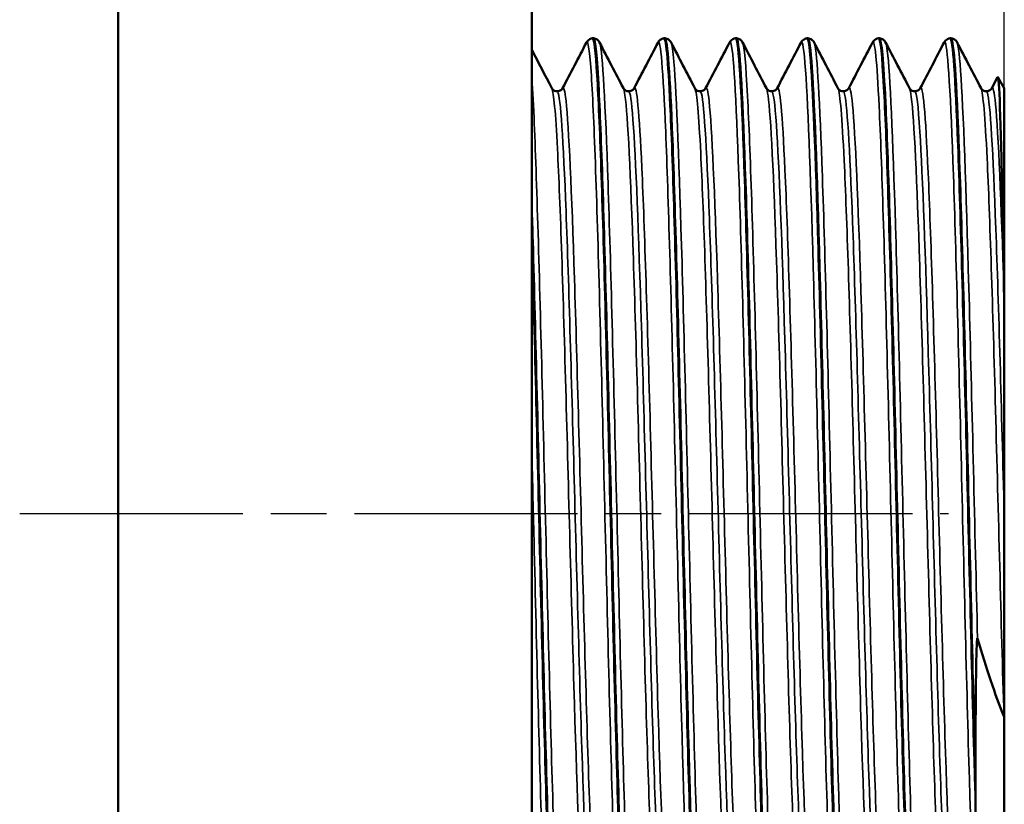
# Model space of a CAD drawing. Header units: millimetres. Extents: x -137 to 758, y -69 to 356.
# Tile 6 of 20: x 51 to 76, y 114 to 134. Entities that reach past the tile are written whole.
import ezdxf

# ---------------------------------------------------------------- set-up
doc = ezdxf.new("R2010")
doc.units = ezdxf.units.MM
doc.linetypes.add('CHAIN', pattern=[0.7087, 0.4724, -0.0591, 0.1181, -0.0591])
for name, color, linetype, lineweight in [('Видимые тонкие (ГОСТ)', 7, 'Continuous', 35), ('Видимый контур (ГОСТ)', 7, 'Continuous', 50), ('Осевая линия (ГОСТ)', 7, 'Continuous', 25), ('Размер (ГОСТ)', 7, 'Continuous', 25)]:
    doc.layers.add(name, color=color, linetype=linetype, lineweight=lineweight)
doc.styles.add('Обычный текст (ГОСТ)', font='GOST Common Italic.ttf')
doc.dimstyles.new('Обычный (ГОСТ)', dxfattribs={"dimtxt": 3.5, "dimasz": 3.5, "dimexe": 1, "dimexo": 0, "dimgap": 0.5, "dimtad": 1, "dimrnd": 1e-08, "dimtxsty": 'Обычный текст (ГОСТ)', "dimblk": 'Filled-1', "dimcen": 0.09, "dimdle": 15, "dimclrd": 256, "dimclre": 256, "dimclrt": 256, "dimazin": 2, "dimtfac": 0.714286, "dimtdec": 3, "dimtmove": 0, "dimatfit": 3, "dimfxl": 1, "dimtolj": 1, "dimlwd": 25, "dimlwe": 25, "dimarcsym": 0})

# ---------------------------------------------------------------- blocks, each defined once
blk = doc.blocks.new('Filled-1')
at = {"color": 0}
for p, q in [((0, 0), (-1, 0.1429)), ((-1, 0.1429), (-1, -0.1429)), ((-1, 0), (0, 0)), ((-1, -0.1429), (0, 0))]:
    blk.add_line(p, q, dxfattribs=at)
at = {"color": 0, "flags": 128}
blk.add_lwpolyline([(-1, -0.1429), (0, 0), (-1, 0.1429), (-1, -0.1429)], dxfattribs=at)
at = {"color": 0}
blk.add_solid([(-1, -0.1429), (0, 0), (-1, 0.1429), (-1, -0.1429)], dxfattribs=at)
blk = doc.blocks.new('*D10')
at = {"layer": 'Defpoints', "color": 0, "linetype": 'Continuous', "transparency": 16777216}
for p in [(63.818, 145.458), (63.818, 138.311), (75.818, 132.008)]:
    blk.add_point(p, dxfattribs=at)
at = {"layer": 'Размер (ГОСТ)', "linetype": 'Continuous', "lineweight": 25, "transparency": 16777216}
for p, q in [((63.818, 138.311), (63.818, 146.458)), ((75.818, 132.008), (75.818, 146.458)), ((72.318, 145.458), (67.318, 145.458))]:
    blk.add_line(p, q, dxfattribs=at)
at = {"layer": 'Размер (ГОСТ)', "linetype": 'Continuous', "lineweight": 25, "transparency": 16777216, "xscale": 3.5, "yscale": 3.5, "zscale": 3.5, "rotation": 180}
blk.add_blockref('Filled-1', (63.818, 145.458), dxfattribs=at)
at = {"layer": 'Размер (ГОСТ)', "linetype": 'Continuous', "lineweight": 25, "transparency": 16777216, "xscale": 3.5, "yscale": 3.5, "zscale": 3.5}
blk.add_blockref('Filled-1', (75.818, 145.458), dxfattribs=at)
at = {"layer": 'Размер (ГОСТ)', "linetype": 'Continuous', "lineweight": 25, "transparency": 16777216, "insert": (67.993, 149.458), "char_height": 3.5, "attachment_point": 1, "style": 'Обычный текст (ГОСТ)'}
blk.add_mtext('\\A1;12', dxfattribs=at)

msp = doc.modelspace()

# ---------------------------------------------------------------- linework, layer by layer
at = {"layer": 'Видимые тонкие (ГОСТ)'}
for points, knots in [([(67.933, 109.2587), (67.9027, 109.3156), (67.8724, 109.5652), (67.8422, 110.0075), (67.7729, 111.0188), (67.7037, 113.0286), (67.6345, 115.5554), (67.5654, 118.0811), (67.4962, 121.1016), (67.427, 123.8942), (67.3579, 126.6856), (67.2887, 129.2253), (67.2196, 130.9061), (67.1547, 132.4836), (67.0898, 133.29), (67.0249, 133.171)], [33.0330626, 33.0330626, 33.0330626, 33.0330626, 33.3472343, 33.3472343, 33.3472343, 34.065546, 34.065546, 34.065546, 34.7835143, 34.7835143, 34.7835143, 35.5011578, 35.5011578, 35.5011578, 36.1746553, 36.1746553, 36.1746553, 36.1746553]), ([(73.3813, 109.2587), (73.342, 109.3356), (73.3027, 109.7368), (73.2635, 110.4499), (73.1941, 111.709), (73.1248, 113.9294), (73.0555, 116.5777), (72.9862, 119.2252), (72.9169, 122.2772), (72.8476, 125.0008), (72.7783, 127.7237), (72.709, 130.0946), (72.6397, 131.5446), (72.5842, 132.7058), (72.5287, 133.2683), (72.4732, 133.1685)], [14.1835067, 14.1835067, 14.1835067, 14.1835067, 14.5909949, 14.5909949, 14.5909949, 15.3105985, 15.3105985, 15.3105985, 16.0299964, 16.0299964, 16.0299964, 16.7491932, 16.7491932, 16.7491932, 17.3250994, 17.3250994, 17.3250994, 17.3250994]), ([(66.1169, 109.2557), (66.066, 109.3591), (66.0151, 110.0137), (65.9643, 111.158), (65.895, 112.7163), (65.8258, 115.1687), (65.7565, 117.9275), (65.6873, 120.6835), (65.6182, 123.7213), (65.549, 126.314), (65.4768, 129.0173), (65.4047, 131.209), (65.3326, 132.3225), (65.2913, 132.9592), (65.2501, 133.2408), (65.2088, 133.164)], [39.3162479, 39.3162479, 39.3162479, 39.3162479, 39.8441064, 39.8441064, 39.8441064, 40.5628902, 40.5628902, 40.5628902, 41.2809572, 41.2809572, 41.2809572, 42.0296802, 42.0296802, 42.0296802, 42.4578406, 42.4578406, 42.4578406, 42.4578406]), ([(66.4478, 109.257), (66.4254, 109.2118), (66.403, 109.2732), (66.3805, 109.4457), (66.3111, 109.9792), (66.2417, 111.5699), (66.1723, 113.8349), (66.1029, 116.0971), (66.0336, 119.012), (65.9643, 121.8795), (65.895, 124.7438), (65.8258, 127.5358), (65.7565, 129.586), (65.6873, 131.6343), (65.6182, 132.9246), (65.549, 133.1482), (65.5459, 133.1581), (65.5429, 133.1659), (65.5398, 133.1716)], [32.9403831, 32.9403831, 32.9403831, 32.9403831, 33.1733358, 33.1733358, 33.1733358, 33.8937809, 33.8937809, 33.8937809, 34.6133571, 34.6133571, 34.6133571, 35.3321409, 35.3321409, 35.3321409, 36.0502079, 36.0502079, 36.0502079, 36.0819757, 36.0819757, 36.0819757, 36.0819757]), ([(68.2639, 109.2508), (68.2619, 109.2468), (68.2598, 109.2437), (68.2577, 109.2415), (68.1884, 109.1704), (68.1192, 110.1733), (68.0499, 112.0095), (67.9806, 113.8447), (67.9114, 116.4965), (67.8422, 119.3291), (67.7729, 122.1604), (67.7037, 125.1478), (67.6345, 127.5761), (67.5654, 130.0032), (67.4962, 131.8507), (67.427, 132.6766), (67.4033, 132.9596), (67.3796, 133.1218), (67.3559, 133.1652)], [26.6571978, 26.6571978, 26.6571978, 26.6571978, 26.6787562, 26.6787562, 26.6787562, 27.3978111, 27.3978111, 27.3978111, 28.116485, 28.116485, 28.116485, 28.8347967, 28.8347967, 28.8347967, 29.552765, 29.552765, 29.552765, 29.7987904, 29.7987904, 29.7987904, 29.7987904]), ([(69.7491, 109.2531), (69.7381, 109.2729), (69.7271, 109.3188), (69.7161, 109.3914), (69.6465, 109.8515), (69.5769, 111.3796), (69.5074, 113.6061), (69.4378, 115.831), (69.3683, 118.7335), (69.2987, 121.6125), (69.2293, 124.4895), (69.1598, 127.3176), (69.0903, 129.4144), (69.0208, 131.5099), (68.9514, 132.8568), (68.8819, 133.1304), (68.8683, 133.1842), (68.8547, 133.1964), (68.841, 133.1686)], [26.7498773, 26.7498773, 26.7498773, 26.7498773, 26.8638452, 26.8638452, 26.8638452, 27.5861047, 27.5861047, 27.5861047, 28.307848, 28.307848, 28.307848, 29.0290947, 29.0290947, 29.0290947, 29.7498645, 29.7498645, 29.7498645, 29.89147, 29.89147, 29.89147, 29.89147]), ([(70.08, 109.2557), (70.0284, 109.1627), (69.9767, 109.6392), (69.925, 110.6464), (69.8554, 112.004), (69.7858, 114.3133), (69.7161, 117.0152), (69.6465, 119.715), (69.5769, 122.7827), (69.5074, 125.4763), (69.4378, 128.1679), (69.3683, 130.4622), (69.2987, 131.8047), (69.2565, 132.6204), (69.2142, 133.0805), (69.172, 133.1643)], [20.3740125, 20.3740125, 20.3740125, 20.3740125, 20.9103002, 20.9103002, 20.9103002, 21.6330958, 21.6330958, 21.6330958, 22.3553553, 22.3553553, 22.3553553, 23.0770986, 23.0770986, 23.0770986, 23.5156051, 23.5156051, 23.5156051, 23.5156051]), ([(71.5652, 109.2533), (71.508, 109.3697), (71.4508, 110.1926), (71.3936, 111.6079), (71.3244, 113.3192), (71.2552, 115.8817), (71.186, 118.6824), (71.1169, 121.4825), (71.0477, 124.4964), (70.9786, 127.0036), (70.9094, 129.5102), (70.8403, 131.4886), (70.7712, 132.466), (70.7331, 133.0034), (70.6951, 133.2343), (70.6571, 133.162)], [20.466692, 20.466692, 20.466692, 20.466692, 21.0604177, 21.0604177, 21.0604177, 21.7783396, 21.7783396, 21.7783396, 22.4960981, 22.4960981, 22.4960981, 23.2136979, 23.2136979, 23.2136979, 23.6082847, 23.6082847, 23.6082847, 23.6082847]), ([(71.8961, 109.2585), (71.867, 109.2012), (71.8379, 109.3226), (71.8087, 109.6285), (71.7395, 110.3548), (71.6703, 112.1145), (71.6011, 114.4863), (71.5319, 116.8576), (71.4627, 119.8201), (71.3936, 122.6649), (71.3244, 125.509), (71.2552, 128.2109), (71.186, 130.1242), (71.1201, 131.9493), (71.0541, 133.0418), (70.9881, 133.1716)], [14.0908272, 14.0908272, 14.0908272, 14.0908272, 14.3933157, 14.3933157, 14.3933157, 15.1115784, 15.1115784, 15.1115784, 15.8296684, 15.8296684, 15.8296684, 16.5475903, 16.5475903, 16.5475903, 17.2324198, 17.2324198, 17.2324198, 17.2324198]), ([(73.7122, 109.253), (73.7014, 109.2309), (73.6905, 109.2344), (73.6797, 109.2643), (73.6103, 109.455), (73.5409, 110.7195), (73.4715, 112.7537), (73.4022, 114.7873), (73.3328, 117.5722), (73.2635, 120.4391), (73.1941, 123.3052), (73.1248, 126.2281), (73.0555, 128.5057), (72.9862, 130.7826), (72.9169, 132.3946), (72.8476, 132.9547), (72.8331, 133.0715), (72.8186, 133.1423), (72.8042, 133.1683)], [7.8076419, 7.8076419, 7.8076419, 7.8076419, 7.9204019, 7.9204019, 7.9204019, 8.6404314, 8.6404314, 8.6404314, 9.3602456, 9.3602456, 9.3602456, 10.0798492, 10.0798492, 10.0798492, 10.799247, 10.799247, 10.799247, 10.9492345, 10.9492345, 10.9492345, 10.9492345]), ([(75.1383, 109.6116), (75.0688, 110.3257), (74.9993, 112.085), (74.9298, 114.4644), (74.8602, 116.8431), (74.7907, 119.8206), (74.7212, 122.6782), (74.6517, 125.5349), (74.5823, 128.2466), (74.5128, 130.1591), (74.4433, 132.0711), (74.3739, 133.1677), (74.3044, 133.1845), (74.2994, 133.1857), (74.2943, 133.1813), (74.2893, 133.1713)], [8.1045097, 8.1045097, 8.1045097, 8.1045097, 8.826182, 8.826182, 8.826182, 9.547605, 9.547605, 9.547605, 10.2687835, 10.2687835, 10.2687835, 10.9897226, 10.9897226, 10.9897226, 11.0419141, 11.0419141, 11.0419141, 11.0419141]), ([(75.1383, 118.0426), (75.0688, 120.8202), (74.9993, 123.8719), (74.9298, 126.4607), (74.8602, 129.0485), (74.7907, 131.1508), (74.7212, 132.2602), (74.6876, 132.7972), (74.6539, 133.0993), (74.6203, 133.1635)], [2.8737604, 2.8737604, 2.8737604, 2.8737604, 3.5954327, 3.5954327, 3.5954327, 4.3168556, 4.3168556, 4.3168556, 4.6660492, 4.6660492, 4.6660492, 4.6660492]), ([(64.6317, 109.2578), (64.5879, 109.177), (64.544, 109.5025), (64.5002, 110.2249), (64.4307, 111.3693), (64.3612, 113.5002), (64.2917, 116.1036), (64.2225, 118.6952), (64.1534, 121.7322), (64.0842, 124.4882), (64.015, 127.2472), (63.9457, 129.7006), (63.8765, 131.2603), (63.8569, 131.7015), (63.8373, 132.0733), (63.8177, 132.3679)], [39.2235684, 39.2235684, 39.2235684, 39.2235684, 39.6787947, 39.6787947, 39.6787947, 40.3999921, 40.3999921, 40.3999921, 41.1179209, 41.1179209, 41.1179209, 41.8366523, 41.8366523, 41.8366523, 42.039992, 42.039992, 42.039992, 42.039992]), ([(65.2379, 110.4219), (65.1975, 110.346), (65.157, 110.5805), (65.1166, 111.1259), (65.0453, 112.0858), (64.9741, 113.9992), (64.9029, 116.3829), (64.8318, 118.7608), (64.7608, 121.5838), (64.6897, 124.1419), (64.6171, 126.7585), (64.5444, 129.071), (64.4717, 130.4733), (64.4245, 131.3856), (64.3772, 131.9072), (64.3299, 132.0022)], [39.2185974, 39.2185974, 39.2185974, 39.2185974, 39.6385341, 39.6385341, 39.6385341, 40.3777552, 40.3777552, 40.3777552, 41.1152043, 41.1152043, 41.1152043, 41.869475, 41.869475, 41.869475, 42.3601901, 42.3601901, 42.3601901, 42.3601901]), ([(65.5107, 110.4165), (65.4507, 110.5384), (65.3908, 111.3617), (65.3308, 112.7601), (65.2594, 114.4264), (65.188, 116.8921), (65.1166, 119.5314), (65.0453, 122.1631), (64.9741, 124.9416), (64.9029, 127.1653), (64.8318, 129.3837), (64.7608, 131.0286), (64.6897, 131.6865), (64.6607, 131.9554), (64.6317, 132.058), (64.6026, 132.0005)], [39.3212189, 39.3212189, 39.3212189, 39.3212189, 39.9433637, 39.9433637, 39.9433637, 40.684693, 40.684693, 40.684693, 41.4239142, 41.4239142, 41.4239142, 42.1613632, 42.1613632, 42.1613632, 42.4628116, 42.4628116, 42.4628116, 42.4628116]), ([(67.054, 110.4141), (67.0503, 110.4068), (67.0466, 110.4022), (67.0429, 110.4004), (66.9713, 110.3667), (66.8998, 111.3693), (66.8283, 113.1532), (66.7569, 114.9343), (66.6854, 117.4765), (66.614, 120.1346), (66.5427, 122.7888), (66.4714, 125.5326), (66.4001, 127.6715), (66.3289, 129.8075), (66.2577, 131.3195), (66.1864, 131.8259), (66.173, 131.9217), (66.1595, 131.9814), (66.146, 132.0056)], [32.9354121, 32.9354121, 32.9354121, 32.9354121, 32.9741006, 32.9741006, 32.9741006, 33.7165224, 33.7165224, 33.7165224, 34.4577684, 34.4577684, 34.4577684, 35.1979248, 35.1979248, 35.1979248, 35.9370766, 35.9370766, 35.9370766, 36.0770048, 36.0770048, 36.0770048, 36.0770048]), ([(67.3268, 110.4201), (67.3038, 110.462), (67.2808, 110.6046), (67.2579, 110.85), (67.1862, 111.6157), (67.1145, 113.3749), (67.0429, 115.678), (66.9713, 117.9767), (66.8998, 120.7944), (66.8283, 123.4139), (66.7569, 126.0292), (66.6854, 128.4213), (66.614, 129.983), (66.5489, 131.4066), (66.4838, 132.1276), (66.4187, 132.0079)], [33.0380336, 33.0380336, 33.0380336, 33.0380336, 33.2763804, 33.2763804, 33.2763804, 34.0202595, 34.0202595, 34.0202595, 34.7626813, 34.7626813, 34.7626813, 35.5039273, 35.5039273, 35.5039273, 36.1796262, 36.1796262, 36.1796262, 36.1796262]), ([(68.8701, 110.4219), (68.83, 110.3465), (68.7899, 110.5761), (68.7498, 111.1114), (68.6787, 112.0613), (68.6075, 113.9646), (68.5363, 116.3412), (68.4652, 118.7164), (68.3941, 121.5415), (68.323, 124.1048), (68.2519, 126.6666), (68.1808, 128.9424), (68.1097, 130.3594), (68.0605, 131.3405), (68.0113, 131.9035), (67.9621, 132.0028)], [26.6522268, 26.6522268, 26.6522268, 26.6522268, 27.0684325, 27.0684325, 27.0684325, 27.8070728, 27.8070728, 27.8070728, 28.5452649, 28.5452649, 28.5452649, 29.2830295, 29.2830295, 29.2830295, 29.7938195, 29.7938195, 29.7938195, 29.7938195]), ([(69.1429, 110.4162), (69.0831, 110.5375), (69.0233, 111.3575), (68.9635, 112.7499), (68.8923, 114.4081), (68.8211, 116.8618), (68.7498, 119.4915), (68.6787, 122.1196), (68.6075, 124.8981), (68.5363, 127.1264), (68.4652, 129.3533), (68.3941, 131.0091), (68.323, 131.6769), (68.2936, 131.9528), (68.2642, 132.0589), (68.2348, 132.001)], [26.7548483, 26.7548483, 26.7548483, 26.7548483, 27.3754824, 27.3754824, 27.3754824, 28.1145915, 28.1145915, 28.1145915, 28.8532317, 28.8532317, 28.8532317, 29.5914238, 29.5914238, 29.5914238, 29.8964409, 29.8964409, 29.8964409, 29.8964409]), ([(70.6862, 110.414), (70.6835, 110.4087), (70.6809, 110.4049), (70.6782, 110.4025), (70.6065, 110.34), (70.5349, 111.3174), (70.4632, 113.0852), (70.3916, 114.8514), (70.32, 117.389), (70.2485, 120.0512), (70.1769, 122.7112), (70.1054, 125.4692), (70.0339, 127.6233), (69.9624, 129.7757), (69.891, 131.304), (69.8195, 131.8198), (69.8057, 131.9191), (69.792, 131.9807), (69.7782, 132.0055)], [20.3690415, 20.3690415, 20.3690415, 20.3690415, 20.3970327, 20.3970327, 20.3970327, 21.1406577, 21.1406577, 21.1406577, 21.8836423, 21.8836423, 21.8836423, 22.6260086, 22.6260086, 22.6260086, 23.3677784, 23.3677784, 23.3677784, 23.5106342, 23.5106342, 23.5106342, 23.5106342]), ([(70.959, 110.4191), (70.9391, 110.455), (70.9193, 110.5665), (70.8995, 110.7552), (70.8257, 111.457), (70.7519, 113.2236), (70.6782, 115.579), (70.6065, 117.8666), (70.5349, 120.6845), (70.4632, 123.3133), (70.3916, 125.9398), (70.32, 128.3516), (70.2485, 129.9337), (70.1826, 131.3891), (70.1168, 132.1294), (70.0509, 132.008)], [20.471663, 20.471663, 20.471663, 20.471663, 20.6775382, 20.6775382, 20.6775382, 21.4431916, 21.4431916, 21.4431916, 22.1868166, 22.1868166, 22.1868166, 22.9298013, 22.9298013, 22.9298013, 23.6132556, 23.6132556, 23.6132556, 23.6132556]), ([(72.5023, 110.422), (72.465, 110.3509), (72.4276, 110.5447), (72.3902, 111.0067), (72.3191, 111.8846), (72.2481, 113.7227), (72.1771, 116.0589), (72.106, 118.3944), (72.035, 121.2054), (71.964, 123.7856), (71.893, 126.3651), (71.822, 128.6893), (71.751, 130.1745), (71.6988, 131.267), (71.6465, 131.8979), (71.5943, 132.0039)], [14.0858562, 14.0858562, 14.0858562, 14.0858562, 14.4738802, 14.4738802, 14.4738802, 15.2112271, 15.2112271, 15.2112271, 15.9483784, 15.9483784, 15.9483784, 16.6853393, 16.6853393, 16.6853393, 17.2274489, 17.2274489, 17.2274489, 17.2274489]), ([(72.7751, 110.417), (72.7178, 110.5334), (72.6606, 111.2862), (72.6034, 112.5738), (72.5323, 114.1725), (72.4613, 116.5802), (72.3902, 119.1914), (72.3191, 121.802), (72.2481, 124.5908), (72.1771, 126.8571), (72.106, 129.1227), (72.035, 130.8443), (71.964, 131.5892), (71.9317, 131.9283), (71.8993, 132.0635), (71.867, 132.0007)], [14.1884777, 14.1884777, 14.1884777, 14.1884777, 14.7824916, 14.7824916, 14.7824916, 15.5200391, 15.5200391, 15.5200391, 16.257386, 16.257386, 16.257386, 16.9945373, 16.9945373, 16.9945373, 17.3300703, 17.3300703, 17.3300703, 17.3300703]), ([(74.3184, 110.4139), (74.316, 110.4092), (74.3135, 110.4056), (74.3111, 110.4032), (74.2399, 110.3343), (74.1686, 111.2928), (74.0974, 113.0366), (74.0262, 114.7798), (73.955, 117.2909), (73.8838, 119.936), (73.8126, 122.5802), (73.7414, 125.3326), (73.6702, 127.4988), (73.599, 129.6643), (73.5279, 131.223), (73.4567, 131.782), (73.4413, 131.9032), (73.4258, 131.9771), (73.4104, 132.0049)], [7.8026709, 7.8026709, 7.8026709, 7.8026709, 7.8281139, 7.8281139, 7.8281139, 8.5674516, 8.5674516, 8.5674516, 9.3065474, 9.3065474, 9.3065474, 10.0454065, 10.0454065, 10.0454065, 10.784034, 10.784034, 10.784034, 10.9442636, 10.9442636, 10.9442636, 10.9442636]), ([(74.5912, 110.4199), (74.5691, 110.4601), (74.547, 110.5937), (74.5249, 110.8228), (74.4536, 111.5612), (74.3823, 113.2839), (74.3111, 115.5555), (74.2399, 117.8263), (74.1686, 120.6236), (74.0974, 123.2408), (74.0262, 125.857), (73.955, 128.2679), (73.8838, 129.8647), (73.8169, 131.3645), (73.75, 132.1326), (73.6831, 132.0083)], [7.9052924, 7.9052924, 7.9052924, 7.9052924, 8.134688, 8.134688, 8.134688, 8.8742729, 8.8742729, 8.8742729, 9.6136106, 9.6136106, 9.6136106, 10.3527063, 10.3527063, 10.3527063, 11.046885, 11.046885, 11.046885, 11.046885]), ([(75.8091, 116.0653), (75.7377, 118.4145), (75.6662, 121.2437), (75.5948, 123.835), (75.5235, 126.4253), (75.4521, 128.7525), (75.3807, 130.2264), (75.3293, 131.2877), (75.2779, 131.8992), (75.2265, 132.0034)], [2.6455338, 2.6455338, 2.6455338, 2.6455338, 3.3867126, 3.3867126, 3.3867126, 4.1276125, 4.1276125, 4.1276125, 4.6610782, 4.6610782, 4.6610782, 4.6610782]), ([(75.8091, 126.8633), (75.7377, 129.1404), (75.6662, 130.8664), (75.5948, 131.6033), (75.563, 131.9323), (75.5311, 132.0627), (75.4992, 132.0005)], [3.6916927, 3.6916927, 3.6916927, 3.6916927, 4.4328716, 4.4328716, 4.4328716, 4.7636997, 4.7636997, 4.7636997, 4.7636997]), ([(65.3743, 110.4962), (65.3559, 110.4941), (65.3375, 110.5568), (65.3191, 110.6866), (65.2475, 111.1909), (65.1759, 112.7025), (65.1044, 114.8364), (65.033, 116.9643), (64.9616, 119.6899), (64.8903, 122.3223), (64.8191, 124.9485), (64.7479, 127.4565), (64.6767, 129.2135), (64.6065, 130.9446), (64.5364, 131.9293), (64.4663, 131.9312)], [39.2699082, 39.2699082, 39.2699082, 39.2699082, 39.4610602, 39.4610602, 39.4610602, 40.2038456, 40.2038456, 40.2038456, 40.9445331, 40.9445331, 40.9445331, 41.6834601, 41.6834601, 41.6834601, 42.4115008, 42.4115008, 42.4115008, 42.4115008]), ([(67.1904, 110.4966), (67.1381, 110.5025), (67.0857, 111.031), (67.0334, 112.0342), (66.9617, 113.4082), (66.8901, 115.6588), (66.8184, 118.2109), (66.7468, 120.759), (66.6752, 123.5824), (66.6037, 125.9617), (66.5322, 128.3376), (66.4608, 130.2473), (66.3893, 131.2057), (66.3537, 131.6839), (66.318, 131.9229), (66.2824, 131.9229)], [32.9867229, 32.9867229, 32.9867229, 32.9867229, 33.5298918, 33.5298918, 33.5298918, 34.2738433, 34.2738433, 34.2738433, 35.0166179, 35.0166179, 35.0166179, 35.7583024, 35.7583024, 35.7583024, 36.1283155, 36.1283155, 36.1283155, 36.1283155]), ([(69.0065, 110.4954), (68.9903, 110.4935), (68.9742, 110.5417), (68.958, 110.6418), (68.8867, 111.0837), (68.8153, 112.5317), (68.7439, 114.6187), (68.6726, 116.7044), (68.6013, 119.4079), (68.53, 122.0449), (68.4587, 124.6802), (68.3874, 127.2235), (68.3162, 129.0315), (68.2449, 130.8385), (68.1737, 131.8935), (68.1025, 131.9302), (68.1011, 131.9309), (68.0998, 131.9312), (68.0985, 131.9312)], [26.7035376, 26.7035376, 26.7035376, 26.7035376, 26.8712981, 26.8712981, 26.8712981, 27.6119712, 27.6119712, 27.6119712, 28.3521741, 28.3521741, 28.3521741, 29.0919275, 29.0919275, 29.0919275, 29.8312523, 29.8312523, 29.8312523, 29.8451302, 29.8451302, 29.8451302, 29.8451302]), ([(70.8226, 110.4989), (70.7738, 110.5037), (70.7251, 110.9584), (70.6763, 111.835), (70.6045, 113.1258), (70.5327, 115.316), (70.4609, 117.8441), (70.3892, 120.37), (70.3175, 123.208), (70.2457, 125.6318), (70.174, 128.0536), (70.1024, 130.0378), (70.0307, 131.0774), (69.992, 131.6389), (69.9533, 131.9219), (69.9146, 131.9229)], [20.4203522, 20.4203522, 20.4203522, 20.4203522, 20.9264268, 20.9264268, 20.9264268, 21.6716322, 21.6716322, 21.6716322, 22.4161948, 22.4161948, 22.4161948, 23.1601366, 23.1601366, 23.1601366, 23.5619449, 23.5619449, 23.5619449, 23.5619449]), ([(72.6387, 110.4936), (72.6275, 110.4924), (72.6163, 110.5155), (72.6051, 110.5636), (72.5339, 110.8698), (72.4627, 112.1857), (72.3915, 114.1792), (72.3203, 116.1721), (72.2491, 118.8228), (72.1779, 121.4625), (72.1067, 124.1014), (72.0356, 126.7038), (71.9644, 128.6132), (71.8932, 130.5222), (71.8221, 131.72), (71.7509, 131.9049), (71.7442, 131.9224), (71.7374, 131.9308), (71.7307, 131.9303)], [14.1371669, 14.1371669, 14.1371669, 14.1371669, 14.2533562, 14.2533562, 14.2533562, 14.9924784, 14.9924784, 14.9924784, 15.7313991, 15.7313991, 15.7313991, 16.4701233, 16.4701233, 16.4701233, 17.2086563, 17.2086563, 17.2086563, 17.2787596, 17.2787596, 17.2787596, 17.2787596]), ([(74.4548, 110.4983), (74.4087, 110.5021), (74.3626, 110.9081), (74.3165, 111.6954), (74.2451, 112.9145), (74.1737, 115.036), (74.1023, 117.5218), (74.031, 120.0068), (73.9596, 122.8316), (73.8882, 125.2802), (73.8169, 127.728), (73.7456, 129.776), (73.6742, 130.9054), (73.6317, 131.5782), (73.5892, 131.9211), (73.5468, 131.9235)], [7.8539816, 7.8539816, 7.8539816, 7.8539816, 8.3325038, 8.3325038, 8.3325038, 9.0734246, 9.0734246, 9.0734246, 9.8141022, 9.8141022, 9.8141022, 10.554542, 10.554542, 10.554542, 10.9955743, 10.9955743, 10.9955743, 10.9955743]), ([(75.8177, 121.1814), (75.7461, 123.8356), (75.6746, 126.4795), (75.603, 128.4395), (75.5315, 130.3988), (75.4599, 131.6554), (75.3884, 131.8894), (75.3799, 131.9173), (75.3714, 131.9306), (75.3629, 131.9298)], [3.1388071, 3.1388071, 3.1388071, 3.1388071, 3.8815781, 3.8815781, 3.8815781, 4.6240687, 4.6240687, 4.6240687, 4.712389, 4.712389, 4.712389, 4.712389]), ([(64.3008, 109.2509), (64.2977, 109.2566), (64.2947, 109.2642), (64.2917, 109.2739), (64.2225, 109.4962), (64.1534, 110.7848), (64.0842, 112.8314), (64.015, 114.8803), (63.9457, 117.6713), (63.8765, 120.5353), (63.8569, 121.3455), (63.8373, 122.1605), (63.8177, 122.9633)], [45.5994332, 45.5994332, 45.5994332, 45.5994332, 45.6307415, 45.6307415, 45.6307415, 46.3486702, 46.3486702, 46.3486702, 47.0674017, 47.0674017, 47.0674017, 47.2707413, 47.2707413, 47.2707413, 47.2707413])]:
    msp.add_open_spline(points, degree=3, knots=knots, dxfattribs=at)
at = {"layer": 'Видимый контур (ГОСТ)'}
for p, q in [((53.3177, 104.1113), (53.3177, 138.3113)), ((63.8177, 104.1113), (63.8177, 138.3113)), ((65.3658, 133.2763), (65.3828, 133.2763)), ((67.1819, 133.2763), (67.1989, 133.2763)), ((68.998, 133.2763), (69.015, 133.2763)), ((70.8141, 133.2763), (70.8311, 133.2763)), ((72.6302, 133.2763), (72.6472, 133.2763)), ((74.4463, 133.2763), (74.4633, 133.2763)), ((75.4992, 132.0087), (75.6463, 132.291)), ((75.8177, 132.008), (75.6539, 132.2917)), ((75.8177, 126.2925), (75.8177, 132.008)), ((75.8177, 126.2925), (75.8177, 121.1814)), ((75.8177, 121.1814), (75.8177, 116.0771)), ((75.8177, 110.4145), (75.8177, 116.0771)), ((75.0855, 114.5817), (75.0855, 114.0012))]:
    msp.add_line(p, q, dxfattribs=at)
for points, knots in [([(65.2088, 133.1718), (65.2164, 133.1865), (65.2263, 133.2041), (65.2591, 133.2359), (65.274, 133.2477), (65.3136, 133.2676), (65.3391, 133.2751), (65.3655, 133.2763)], [0, 0, 0, 0, 0.028181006, 0.028181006, 0.042840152, 0.042840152, 0.058022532, 0.058022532, 0.058022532, 0.058022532]), ([(65.3655, 133.2682), (65.4041, 133.2685), (65.4426, 132.9534), (65.4812, 132.3279), (65.5504, 131.205), (65.6196, 129.0918), (65.6888, 126.4944), (65.758, 123.8978), (65.8272, 120.8396), (65.8964, 118.0521), (65.9656, 115.2654), (66.0348, 112.7732), (66.1039, 111.1718), (66.1606, 109.8606), (66.2172, 109.1558), (66.2739, 109.1491)], [-42.4125677, -42.4125677, -42.4125677, -42.4125677, -42.0123502, -42.0123502, -42.0123502, -41.2939564, -41.2939564, -41.2939564, -40.5757711, -40.5757711, -40.5757711, -39.8577897, -39.8577897, -39.8577897, -39.2699082, -39.2699082, -39.2699082, -39.2699082]), ([(66.2912, 109.1516), (66.2411, 109.155), (66.1911, 109.6963), (66.141, 110.7314), (66.0718, 112.1623), (66.0026, 114.5244), (65.9335, 117.2524), (65.8643, 119.9774), (65.7952, 123.044), (65.7261, 125.7198), (65.6571, 128.393), (65.588, 130.6531), (65.519, 131.9614), (65.4736, 132.8217), (65.4282, 133.2646), (65.3828, 133.2686)], [32.985656, 32.985656, 32.985656, 32.985656, 33.5051132, 33.5051132, 33.5051132, 34.2231964, 34.2231964, 34.2231964, 34.9405014, 34.9405014, 34.9405014, 35.6571034, 35.6571034, 35.6571034, 36.1283155, 36.1283155, 36.1283155, 36.1283155]), ([(65.3831, 133.2763), (65.4196, 133.2746), (65.4536, 133.2606), (65.4975, 133.2304), (65.5109, 133.2153), (65.5292, 133.191), (65.535, 133.181), (65.5398, 133.1718)], [0, 0, 0, 0, 0.020980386, 0.020980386, 0.040460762, 0.040460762, 0.057993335, 0.057993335, 0.057993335, 0.057993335]), ([(67.0249, 133.1718), (67.0325, 133.1865), (67.0424, 133.2041), (67.0752, 133.2359), (67.0901, 133.2477), (67.1297, 133.2676), (67.1552, 133.2751), (67.1816, 133.2763)], [0, 0, 0, 0, 0.028181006, 0.028181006, 0.042840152, 0.042840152, 0.058022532, 0.058022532, 0.058022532, 0.058022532]), ([(67.1816, 133.273), (67.2371, 133.2689), (67.2925, 132.5975), (67.3479, 131.3401), (67.417, 129.7741), (67.486, 127.3124), (67.5551, 124.5422), (67.6241, 121.7726), (67.6932, 118.7182), (67.7622, 116.1072), (67.8312, 113.4968), (67.9002, 111.3517), (67.9693, 110.1832), (68.0095, 109.502), (68.0497, 109.1561), (68.09, 109.154)], [-36.1293824, -36.1293824, -36.1293824, -36.1293824, -35.5539189, -35.5539189, -35.5539189, -34.837233, -34.837233, -34.837233, -34.1207134, -34.1207134, -34.1207134, -33.4043556, -33.4043556, -33.4043556, -32.9867229, -32.9867229, -32.9867229, -32.9867229]), ([(68.1073, 109.1544), (68.0758, 109.1521), (68.0444, 109.3592), (68.013, 109.7781), (67.9439, 110.6993), (67.8748, 112.6367), (67.8057, 115.1277), (67.7366, 117.6174), (67.6675, 120.6387), (67.5985, 123.4707), (67.5294, 126.3014), (67.4604, 128.9188), (67.3914, 130.699), (67.3272, 132.3532), (67.263, 133.2713), (67.1989, 133.2757)], [26.7024707, 26.7024707, 26.7024707, 26.7024707, 27.0285959, 27.0285959, 27.0285959, 27.7458366, 27.7458366, 27.7458366, 28.4627197, 28.4627197, 28.4627197, 29.1792641, 29.1792641, 29.1792641, 29.8451302, 29.8451302, 29.8451302, 29.8451302]), ([(67.1992, 133.2763), (67.2357, 133.2746), (67.2697, 133.2606), (67.3136, 133.2304), (67.327, 133.2153), (67.3453, 133.191), (67.3511, 133.181), (67.3559, 133.1718)], [0, 0, 0, 0, 0.020980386, 0.020980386, 0.040460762, 0.040460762, 0.057993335, 0.057993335, 0.057993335, 0.057993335]), ([(68.841, 133.1718), (68.8486, 133.1865), (68.8585, 133.2041), (68.8913, 133.2359), (68.9062, 133.2477), (68.9458, 133.2676), (68.9713, 133.2751), (68.9977, 133.2763)], [0, 0, 0, 0, 0.028181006, 0.028181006, 0.042840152, 0.042840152, 0.058022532, 0.058022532, 0.058022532, 0.058022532]), ([(68.9977, 133.2752), (69.0047, 133.2761), (69.0118, 133.2662), (69.0188, 133.2451), (69.0883, 133.0366), (69.1578, 131.7426), (69.2273, 129.6754), (69.2967, 127.6096), (69.3662, 124.79), (69.4356, 121.8959), (69.505, 119.0039), (69.5744, 116.0629), (69.6438, 113.7807), (69.7132, 111.5001), (69.7825, 109.8974), (69.8519, 109.3578), (69.8699, 109.2172), (69.888, 109.1491), (69.9061, 109.1512)], [-29.8461971, -29.8461971, -29.8461971, -29.8461971, -29.7732071, -29.7732071, -29.7732071, -29.0518927, -29.0518927, -29.0518927, -28.3311085, -28.3311085, -28.3311085, -27.6108348, -27.6108348, -27.6108348, -26.891052, -26.891052, -26.891052, -26.7035376, -26.7035376, -26.7035376, -26.7035376]), ([(69.9234, 109.1494), (69.9104, 109.1472), (69.8974, 109.1818), (69.8844, 109.2542), (69.8149, 109.6414), (69.7454, 111.1064), (69.6759, 113.2956), (69.6064, 115.4833), (69.537, 118.3749), (69.4675, 121.2736), (69.3981, 124.1703), (69.3287, 127.0486), (69.2593, 129.216), (69.19, 131.3818), (69.1206, 132.8187), (69.0513, 133.1813), (69.0392, 133.2445), (69.0271, 133.275), (69.015, 133.2736)], [20.4192854, 20.4192854, 20.4192854, 20.4192854, 20.5542157, 20.5542157, 20.5542157, 21.2755301, 21.2755301, 21.2755301, 21.9963143, 21.9963143, 21.9963143, 22.716588, 22.716588, 22.716588, 23.4363707, 23.4363707, 23.4363707, 23.5619449, 23.5619449, 23.5619449, 23.5619449]), ([(69.0153, 133.2763), (69.0518, 133.2746), (69.0858, 133.2606), (69.1297, 133.2304), (69.1431, 133.2153), (69.1614, 133.191), (69.1672, 133.181), (69.172, 133.1718)], [0, 0, 0, 0, 0.020980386, 0.020980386, 0.040460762, 0.040460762, 0.057993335, 0.057993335, 0.057993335, 0.057993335]), ([(70.6571, 133.1718), (70.6647, 133.1865), (70.6746, 133.2041), (70.7074, 133.2359), (70.7223, 133.2477), (70.7619, 133.2676), (70.7874, 133.2751), (70.8138, 133.2763)], [0, 0, 0, 0, 0.028181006, 0.028181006, 0.042840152, 0.042840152, 0.058022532, 0.058022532, 0.058022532, 0.058022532]), ([(70.8138, 133.2691), (70.8393, 133.2722), (70.8647, 133.1374), (70.8902, 132.861), (70.9593, 132.1108), (71.0284, 130.3243), (71.0975, 127.9282), (71.1665, 125.5332), (71.2356, 122.5498), (71.3047, 119.6898), (71.3737, 116.8311), (71.4428, 114.1201), (71.5118, 112.2031), (71.5808, 110.287), (71.6498, 109.1804), (71.7188, 109.1471), (71.7199, 109.1465), (71.721, 109.1463), (71.7222, 109.1463)], [-23.5630118, -23.5630118, -23.5630118, -23.5630118, -23.2988269, -23.2988269, -23.2988269, -22.5815862, -22.5815862, -22.5815862, -21.864703, -21.864703, -21.864703, -21.1481587, -21.1481587, -21.1481587, -20.4319347, -20.4319347, -20.4319347, -20.4203522, -20.4203522, -20.4203522, -20.4203522]), ([(71.7395, 109.1475), (71.678, 109.1506), (71.6166, 109.9843), (71.5552, 111.5077), (71.4862, 113.2205), (71.4171, 115.7904), (71.3481, 118.6046), (71.279, 121.4181), (71.21, 124.4517), (71.141, 126.9823), (71.0719, 129.5123), (71.0029, 131.5178), (70.9339, 132.5211), (70.8996, 133.0192), (70.8654, 133.2681), (70.8311, 133.2681)], [14.1361001, 14.1361001, 14.1361001, 14.1361001, 14.7735038, 14.7735038, 14.7735038, 15.4901898, 15.4901898, 15.4901898, 16.2067093, 16.2067093, 16.2067093, 16.9230671, 16.9230671, 16.9230671, 17.2787596, 17.2787596, 17.2787596, 17.2787596]), ([(70.8314, 133.2763), (70.8679, 133.2746), (70.9019, 133.2606), (70.9458, 133.2304), (70.9592, 133.2153), (70.9775, 133.191), (70.9833, 133.181), (70.9881, 133.1718)], [0, 0, 0, 0, 0.020980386, 0.020980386, 0.040460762, 0.040460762, 0.057993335, 0.057993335, 0.057993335, 0.057993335]), ([(72.4732, 133.1718), (72.4808, 133.1865), (72.4907, 133.2041), (72.5235, 133.2359), (72.5384, 133.2477), (72.578, 133.2676), (72.6035, 133.2751), (72.6299, 133.2763)], [0, 0, 0, 0, 0.028181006, 0.028181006, 0.042840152, 0.042840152, 0.058022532, 0.058022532, 0.058022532, 0.058022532]), ([(72.6299, 133.2692), (72.674, 133.2676), (72.7181, 132.8521), (72.7621, 132.0411), (72.8313, 130.7682), (72.9005, 128.5322), (72.9697, 125.868), (73.0388, 123.2068), (73.1079, 120.1415), (73.177, 117.4041), (73.2461, 114.6694), (73.3151, 112.2855), (73.3842, 110.8208), (73.4355, 109.731), (73.4869, 109.1583), (73.5383, 109.152)], [-17.2798265, -17.2798265, -17.2798265, -17.2798265, -16.8223095, -16.8223095, -16.8223095, -16.1042264, -16.1042264, -16.1042264, -15.3869213, -15.3869213, -15.3869213, -14.6703193, -14.6703193, -14.6703193, -14.1371669, -14.1371669, -14.1371669, -14.1371669]), ([(73.5556, 109.1533), (73.511, 109.155), (73.4665, 109.5793), (73.422, 110.4062), (73.3528, 111.6917), (73.2835, 113.9389), (73.2143, 116.6097), (73.1451, 119.2796), (73.0759, 122.3498), (73.0067, 125.0851), (72.9376, 127.8197), (72.8684, 130.1961), (72.7992, 131.6457), (72.7485, 132.7076), (72.6979, 133.2654), (72.6472, 133.2712)], [7.8529148, 7.8529148, 7.8529148, 7.8529148, 8.3150725, 8.3150725, 8.3150725, 9.0334664, 9.0334664, 9.0334664, 9.7516516, 9.7516516, 9.7516516, 10.469633, 10.469633, 10.469633, 10.9955743, 10.9955743, 10.9955743, 10.9955743]), ([(72.6475, 133.2763), (72.684, 133.2746), (72.718, 133.2606), (72.7619, 133.2304), (72.7753, 133.2153), (72.7936, 133.191), (72.7994, 133.181), (72.8042, 133.1718)], [0, 0, 0, 0, 0.020980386, 0.020980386, 0.040460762, 0.040460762, 0.057993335, 0.057993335, 0.057993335, 0.057993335]), ([(74.2893, 133.1718), (74.2969, 133.1865), (74.3068, 133.2041), (74.3396, 133.2359), (74.3545, 133.2477), (74.3941, 133.2676), (74.4196, 133.2751), (74.446, 133.2763)], [0, 0, 0, 0, 0.028181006, 0.028181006, 0.042840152, 0.042840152, 0.058022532, 0.058022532, 0.058022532, 0.058022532]), ([(74.446, 133.276), (74.5122, 133.2758), (74.5784, 132.2975), (74.6446, 130.5476), (74.7136, 128.7233), (74.7826, 126.0765), (74.8516, 123.2372), (74.9206, 120.3967), (74.9896, 117.3879), (75.0587, 114.9281), (75.0676, 114.6097), (75.0765, 114.3003), (75.0855, 114.0012)], [-10.9966411, -10.9966411, -10.9966411, -10.9966411, -10.3096511, -10.3096511, -10.3096511, -9.5934965, -9.5934965, -9.5934965, -8.877013, -8.877013, -8.877013, -8.7842752, -8.7842752, -8.7842752, -8.7842752]), ([(75.0855, 114.5817), (75.0161, 117.0017), (74.9467, 120.0079), (74.8773, 122.8767), (74.8079, 125.7445), (74.7386, 128.45), (74.6692, 130.3426), (74.6006, 132.215), (74.5319, 133.2754), (74.4633, 133.2763)], [2.559837, 2.559837, 2.559837, 2.559837, 3.2800724, 3.2800724, 3.2800724, 4.0000607, 4.0000607, 4.0000607, 4.712389, 4.712389, 4.712389, 4.712389]), ([(74.4636, 133.2763), (74.5001, 133.2746), (74.5341, 133.2606), (74.578, 133.2304), (74.5914, 133.2153), (74.6097, 133.191), (74.6155, 133.181), (74.6203, 133.1718)], [0, 0, 0, 0, 0.020980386, 0.020980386, 0.040460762, 0.040460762, 0.057993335, 0.057993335, 0.057993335, 0.057993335]), ([(75.8091, 126.8633), (75.7958, 127.6782), (75.7827, 128.4278), (75.7563, 129.7636), (75.7431, 130.343), (75.7101, 131.5347), (75.6905, 132.0016), (75.6626, 132.2745), (75.6545, 132.3066), (75.6463, 132.291)], [-5.0493603, -5.0493603, -5.0493603, -5.0493603, -4.766109, -4.766109, -4.4810876, -4.4810876, -4.050631, -4.050631, -3.8713326, -3.8713326, -3.8713326, -3.8713326]), ([(64.3299, 132.0087), (64.3329, 132.003), (64.3381, 131.9918), (64.3654, 131.9659), (64.3788, 131.9553), (64.4163, 131.9376), (64.4412, 131.9312), (64.4663, 131.9312)], [0, 0, 0, 0, 0.028214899, 0.028214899, 0.043017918, 0.043017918, 0.058371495, 0.058371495, 0.058371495, 0.058371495]), ([(64.4663, 131.9312), (64.502, 131.9312), (64.5361, 131.9448), (64.5752, 131.9714), (64.5854, 131.9834), (64.5978, 131.9998), (64.6008, 132.0052), (64.6026, 132.0087)], [0, 0, 0, 0, 0.021891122, 0.021891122, 0.040863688, 0.040863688, 0.058346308, 0.058346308, 0.058346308, 0.058346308]), ([(66.146, 132.0087), (66.149, 132.003), (66.1542, 131.9918), (66.1815, 131.9659), (66.1949, 131.9553), (66.2324, 131.9376), (66.2573, 131.9312), (66.2824, 131.9312)], [0, 0, 0, 0, 0.028214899, 0.028214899, 0.043017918, 0.043017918, 0.058371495, 0.058371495, 0.058371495, 0.058371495]), ([(66.2824, 131.9312), (66.3181, 131.9312), (66.3522, 131.9448), (66.3913, 131.9714), (66.4015, 131.9834), (66.4139, 131.9998), (66.4169, 132.0052), (66.4187, 132.0087)], [0, 0, 0, 0, 0.021891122, 0.021891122, 0.040863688, 0.040863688, 0.058346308, 0.058346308, 0.058346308, 0.058346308]), ([(67.9621, 132.0087), (67.9651, 132.003), (67.9703, 131.9918), (67.9976, 131.9659), (68.011, 131.9553), (68.0485, 131.9376), (68.0734, 131.9312), (68.0985, 131.9312)], [0, 0, 0, 0, 0.028214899, 0.028214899, 0.043017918, 0.043017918, 0.058371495, 0.058371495, 0.058371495, 0.058371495]), ([(68.0985, 131.9312), (68.1342, 131.9312), (68.1683, 131.9448), (68.2074, 131.9714), (68.2176, 131.9834), (68.23, 131.9998), (68.233, 132.0052), (68.2348, 132.0087)], [0, 0, 0, 0, 0.021891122, 0.021891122, 0.040863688, 0.040863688, 0.058346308, 0.058346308, 0.058346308, 0.058346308]), ([(69.7782, 132.0087), (69.7812, 132.003), (69.7864, 131.9918), (69.8137, 131.9659), (69.8271, 131.9553), (69.8646, 131.9376), (69.8895, 131.9312), (69.9146, 131.9312)], [0, 0, 0, 0, 0.028214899, 0.028214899, 0.043017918, 0.043017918, 0.058371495, 0.058371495, 0.058371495, 0.058371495]), ([(69.9146, 131.9312), (69.9503, 131.9312), (69.9844, 131.9448), (70.0235, 131.9714), (70.0337, 131.9834), (70.0461, 131.9998), (70.0491, 132.0052), (70.0509, 132.0087)], [0, 0, 0, 0, 0.021891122, 0.021891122, 0.040863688, 0.040863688, 0.058346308, 0.058346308, 0.058346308, 0.058346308]), ([(71.5943, 132.0087), (71.5973, 132.003), (71.6025, 131.9918), (71.6298, 131.9659), (71.6432, 131.9553), (71.6807, 131.9376), (71.7056, 131.9312), (71.7307, 131.9312)], [0, 0, 0, 0, 0.028214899, 0.028214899, 0.043017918, 0.043017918, 0.058371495, 0.058371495, 0.058371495, 0.058371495]), ([(71.7307, 131.9312), (71.7664, 131.9312), (71.8005, 131.9448), (71.8396, 131.9714), (71.8498, 131.9834), (71.8622, 131.9998), (71.8652, 132.0052), (71.867, 132.0087)], [0, 0, 0, 0, 0.021891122, 0.021891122, 0.040863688, 0.040863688, 0.058346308, 0.058346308, 0.058346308, 0.058346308]), ([(73.4104, 132.0087), (73.4134, 132.003), (73.4186, 131.9918), (73.4459, 131.9659), (73.4593, 131.9553), (73.4968, 131.9376), (73.5217, 131.9312), (73.5468, 131.9312)], [0, 0, 0, 0, 0.028214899, 0.028214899, 0.043017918, 0.043017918, 0.058371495, 0.058371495, 0.058371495, 0.058371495]), ([(73.5468, 131.9312), (73.5825, 131.9312), (73.6166, 131.9448), (73.6557, 131.9714), (73.6659, 131.9834), (73.6783, 131.9998), (73.6813, 132.0052), (73.6831, 132.0087)], [0, 0, 0, 0, 0.021891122, 0.021891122, 0.040863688, 0.040863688, 0.058346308, 0.058346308, 0.058346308, 0.058346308]), ([(75.2265, 132.0087), (75.2295, 132.003), (75.2347, 131.9918), (75.262, 131.9659), (75.2754, 131.9553), (75.3129, 131.9376), (75.3378, 131.9312), (75.3629, 131.9312)], [0, 0, 0, 0, 0.028214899, 0.028214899, 0.043017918, 0.043017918, 0.058371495, 0.058371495, 0.058371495, 0.058371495]), ([(75.3629, 131.9312), (75.3986, 131.9312), (75.4327, 131.9448), (75.4718, 131.9714), (75.482, 131.9834), (75.4944, 131.9998), (75.4974, 132.0052), (75.4992, 132.0087)], [0, 0, 0, 0, 0.021891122, 0.021891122, 0.040863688, 0.040863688, 0.058346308, 0.058346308, 0.058346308, 0.058346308]), ([(64.4751, 109.1465), (64.4722, 109.1462), (64.4693, 109.1478), (64.4665, 109.1512), (64.3972, 109.2341), (64.3279, 110.3988), (64.2586, 112.3659), (64.1896, 114.3246), (64.1206, 117.0617), (64.0516, 119.9254), (63.9826, 122.7905), (63.9135, 125.7577), (63.8445, 128.12), (63.8356, 128.4258), (63.8266, 128.7216), (63.8177, 129.0063)], [39.2688413, 39.2688413, 39.2688413, 39.2688413, 39.2985563, 39.2985563, 39.2985563, 40.0177716, 40.0177716, 40.0177716, 40.7339263, 40.7339263, 40.7339263, 41.4504098, 41.4504098, 41.4504098, 41.5431476, 41.5431476, 41.5431476, 41.5431476]), ([(63.8177, 128.4522), (63.8871, 126.1353), (63.9565, 123.1768), (64.0259, 120.2887), (64.0952, 117.4016), (64.1646, 114.6102), (64.234, 112.5856), (64.3033, 110.5617), (64.3727, 109.3219), (64.442, 109.1642), (64.4473, 109.1523), (64.4525, 109.1465), (64.4578, 109.1469)], [-47.7675857, -47.7675857, -47.7675857, -47.7675857, -47.0473503, -47.0473503, -47.0473503, -46.327362, -46.327362, -46.327362, -45.607616, -45.607616, -45.607616, -45.5530935, -45.5530935, -45.5530935, -45.5530935]), ([(75.0855, 114.5817), (75.0865, 115.9241), (75.097, 117.0984), (75.1137, 117.7813), (75.1192, 117.9242), (75.1266, 118.009), (75.1282, 118.0247), (75.1307, 118.0385), (75.1314, 118.0416), (75.1324, 118.0449), (75.1328, 118.0459), (75.1334, 118.0472), (75.1337, 118.0476), (75.1342, 118.0481), (75.1344, 118.0483), (75.1349, 118.0485), (75.1352, 118.0485), (75.1358, 118.0482), (75.1361, 118.0478), (75.1371, 118.0463), (75.1378, 118.0446), (75.1383, 118.0426)], [-0.08370837, -0.08370837, -0.08370837, -0.08370837, -0.027754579, -0.027754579, -0.006951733, -0.006951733, -0.003175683, -0.003175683, -0.002148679, -0.002148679, -0.001736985, -0.001736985, -0.001506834, -0.001506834, -0.001319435, -0.001319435, -0.001109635, -0.001109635, -0.000784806, -0.000784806, 0, 0, 0, 0]), ([(75.1383, 118.0426), (75.248, 117.6621), (75.3596, 117.3016), (75.5833, 116.6415), (75.6949, 116.3405), (75.8091, 116.0653)], [-0.29262868, -0.29262868, -0.29262868, -0.29262868, -0.14337514, -0.14337514, 0, 0, 0, 0]), ([(75.8091, 116.0653), (75.8097, 116.0637), (75.8104, 116.0625), (75.8115, 116.0619), (75.8118, 116.0618), (75.8123, 116.0619), (75.8126, 116.0621), (75.8132, 116.0625), (75.8134, 116.0629), (75.8141, 116.0639), (75.8144, 116.0647), (75.8153, 116.0669), (75.8158, 116.0686), (75.8167, 116.0723), (75.8172, 116.0745), (75.8177, 116.0771)], [-0.618756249, -0.618756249, -0.618756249, -0.618756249, -0.61079654, -0.61079654, -0.607986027, -0.607986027, -0.605827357, -0.605827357, -0.603505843, -0.603505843, -0.600066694, -0.600066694, -0.593622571, -0.593622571, -0.58629588, -0.58629588, -0.58629588, -0.58629588]), ([(75.1383, 109.6116), (75.1213, 109.9167), (75.1095, 110.4509), (75.0919, 111.938), (75.0863, 112.8926), (75.0855, 114.0012)], [-0.8193964, -0.8193964, -0.8193964, -0.8193964, -0.41514899, -0.41514899, 0, 0, 0, 0])]:
    msp.add_open_spline(points, degree=3, knots=knots, dxfattribs=at)
for points in [[(64.6026, 132.0087), (64.8047, 132.3964), (65.0068, 132.7841), (65.2088, 133.1718)], [(65.5398, 133.1718), (65.7418, 132.7841), (65.9439, 132.3964), (66.146, 132.0087)], [(66.4187, 132.0087), (66.6208, 132.3964), (66.8229, 132.7841), (67.0249, 133.1718)], [(67.3559, 133.1718), (67.5579, 132.7841), (67.76, 132.3964), (67.9621, 132.0087)], [(68.2348, 132.0087), (68.4369, 132.3964), (68.639, 132.7841), (68.841, 133.1718)], [(69.172, 133.1718), (69.374, 132.7841), (69.5761, 132.3964), (69.7782, 132.0087)], [(70.0509, 132.0087), (70.253, 132.3964), (70.4551, 132.7841), (70.6571, 133.1718)], [(70.9881, 133.1718), (71.1901, 132.7841), (71.3922, 132.3964), (71.5943, 132.0087)], [(71.867, 132.0087), (72.0691, 132.3964), (72.2712, 132.7841), (72.4732, 133.1718)], [(72.8042, 133.1718), (73.0062, 132.7841), (73.2083, 132.3964), (73.4104, 132.0087)], [(73.6831, 132.0087), (73.8852, 132.3964), (74.0873, 132.7841), (74.2893, 133.1718)], [(74.6203, 133.1718), (74.8223, 132.7841), (75.0244, 132.3964), (75.2265, 132.0087)], [(63.8177, 132.9915), (63.9884, 132.6639), (64.1591, 132.3363), (64.3299, 132.0087)], [(75.8177, 126.2925), (75.815, 126.4854), (75.8121, 126.6758), (75.8091, 126.8633)]]:
    msp.add_open_spline(points, degree=3, dxfattribs=at)
at = {"layer": 'Осевая линия (ГОСТ)', "linetype": 'CHAIN', "ltscale": 11.993792}
msp.add_line((50.8177, 121.2113), (74.4008, 121.2113), dxfattribs=at)

# ---------------------------------------------------------------- dimensions: what is measured, and where the dimension line sits
at = {"layer": 'Размер (ГОСТ)', "linetype": 'Continuous', "lineweight": 25}
dim = msp.add_linear_dim(base=(63.8177, 145.4577), p1=(75.8177, 132.008), p2=(63.8177, 138.3113), angle=180, dimstyle='Обычный (ГОСТ)', override={"dimgap": 0.5, "dimdec": 2, "dimtol": 0, "dimlim": 0, "dimtp": 0, "dimtm": 0, "dimtdec": 3, "dimtofl": 0, "dimatfit": 1}, dxfattribs=at)
dim.commit()
dim.dimension.update_dxf_attribs({"geometry": '*D10', "text_midpoint": (69.8177, 145.4577), "dimtype": 160})

doc.saveas('drawing.dxf')
